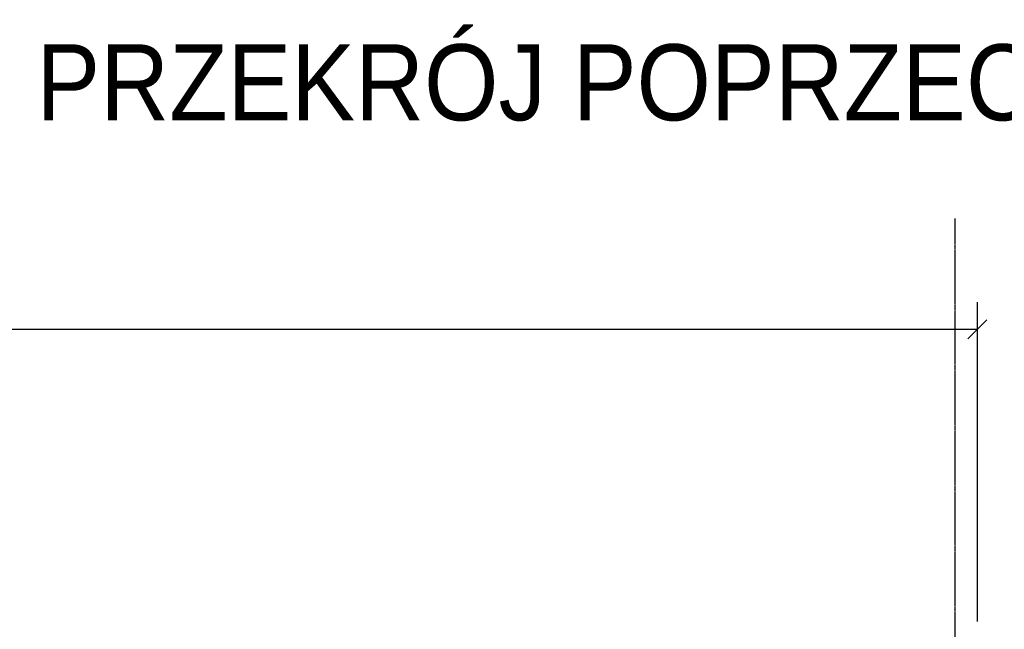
# Model space of a CAD drawing. Header units: millimetres. Extents: x -288865 to 11255, y 102926 to 380857.
# Tile 142 of 142: x -149756 to -146664, y 362676 to 364590. Entities that reach past the tile are written whole.
import ezdxf

# ---------------------------------------------------------------- set-up
doc = ezdxf.new("R2010")
doc.units = ezdxf.units.MM
doc.header["$MEASUREMENT"] = 0
doc.linetypes.add('DXK_LINE_DOT3', pattern=[5.918699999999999, 2.979, -0.9799, 0.9799, -0.9799])
for name, color, linetype in [('TS_FORMATKA', 7, 'Continuous'), ('TS_INNE_OBIEKTY', 7, 'Continuous'), ('TS_WYMIARY', 7, 'Continuous')]:
    doc.layers.add(name, color=color, linetype=linetype)
doc.styles.add('ARIAL', font='arial.ttf')

# ---------------------------------------------------------------- blocks, each defined once
blk = doc.blocks.new('GridLine-66156026-1652 - 1303')
at = {"layer": 'TS_INNE_OBIEKTY', "color": 4, "linetype": 'DXK_LINE_DOT3'}
blk.add_line((50140, -610), (50140, 5914.298975), dxfattribs=at)
blk = doc.blocks.new('StraightDimension-66156026-2073 - 1303')
at = {"layer": 'TS_WYMIARY', "color": 174, "linetype": 'Continuous'}
for p, q in [((50210.00000035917, 4649.999999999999), (50210.00000035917, 5651.729801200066)), ((50179.99999916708, 5536.729800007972), (50240.00000155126, 5596.729802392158)), ((42165.50000000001, 5566.729801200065), (50210.00000035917, 5566.729801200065))]:
    blk.add_line(p, q, dxfattribs=at)

msp = doc.modelspace()

# ---------------------------------------------------------------- block references
msp.add_blockref('GridLine-66156026-1652 - 1303', (-196958.5679124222, 358051.3271437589))

# ---------------------------------------------------------------- texts
at = {"layer": 'TS_FORMATKA', "color": 1, "style": 'ARIAL', "width": 0.9}
msp.add_text('PRZEKRÓJ POPRZECZNY W OSI C', height=238.76953125, dxfattribs=at).set_placement((-149703.417275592, 364274.0030508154))

# ---------------------------------------------------------------- next in the draw order: block references
msp.add_blockref('StraightDimension-66156026-2073 - 1303', (-196958.5679124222, 358051.3271437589))

doc.saveas('drawing.dxf')
